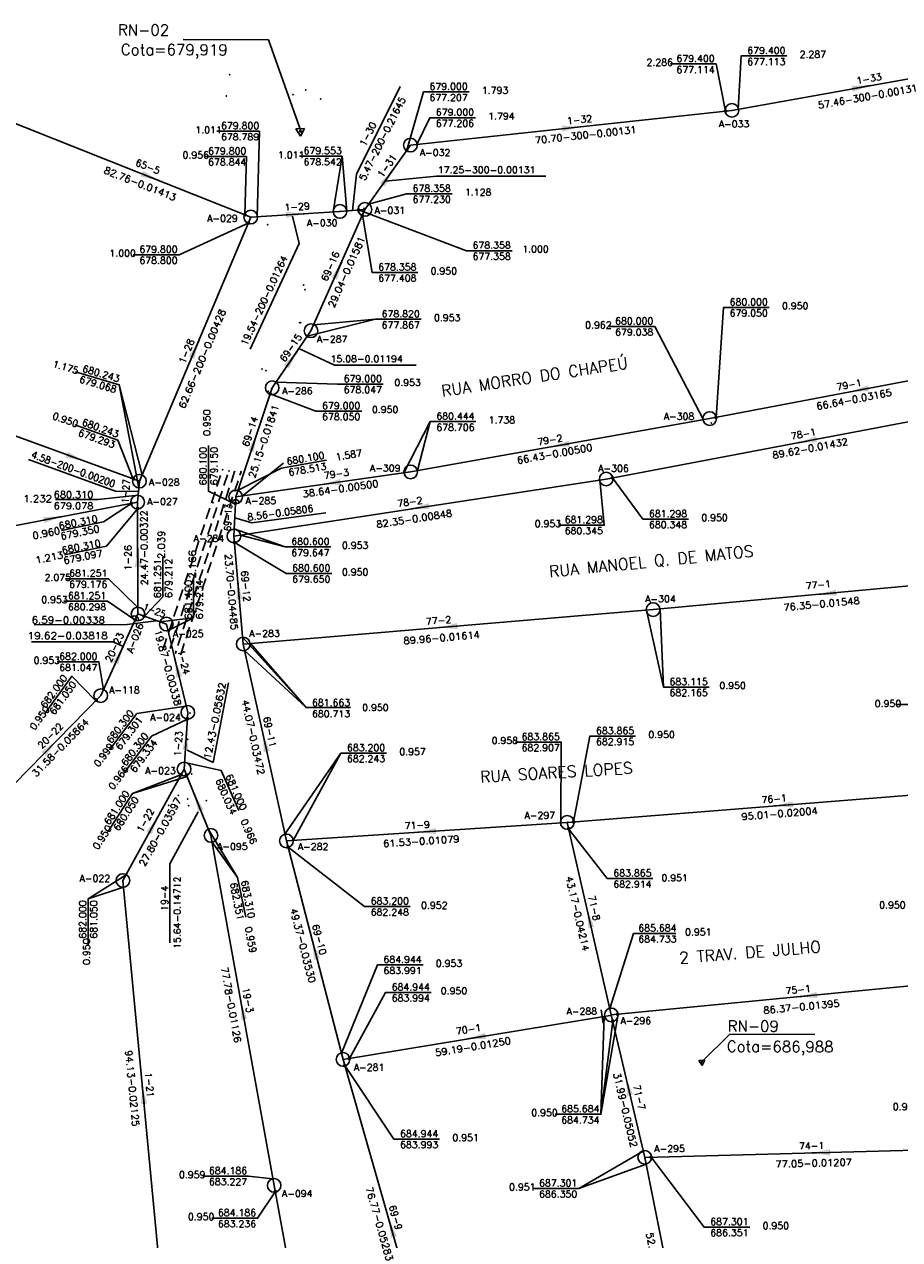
# Model space of a CAD drawing. Extents: x 197221 to 199539, y 8705820 to 8707465.
# Tile 31 of 33: x 198313 to 198505, y 8706814 to 8707080. Entities that reach past the tile are written whole.
import ezdxf
from ezdxf.enums import TextEntityAlignment as Align

# ---------------------------------------------------------------- set-up
doc = ezdxf.new("R2010")
doc.units = 0
doc.header["$LTSCALE"] = 5
doc.header["$MEASUREMENT"] = 0
doc.header["$PDSIZE"] = 0.3
doc.linetypes.add('DASHED', pattern=[0.75, 0.5, -0.25])
doc.layers.get('0').update_dxf_attribs({"linetype": 'CONTINUOUS'})
for name, color, linetype in [('_RN', 3, 'CONTINUOUS'), ('ADUTORA', 5, 'CONTINUOUS'), ('BUEIRO', 7, 'CONTINUOUS'), ('CRISTA', 7, 'CONTINUOUS'), ('ESTACAO', 5, 'CONTINUOUS'), ('LIDER', 21, 'CONTINUOUS'), ('MANILHA', 9, 'DASHED'), ('NUMEROTRECHO', 24, 'CONTINUOUS'), ('NUMPV', 24, 'CONTINUOUS'), ('PE', 7, 'CONTINUOUS'), ('PL', 23, 'CONTINUOUS'), ('PV', 23, 'CONTINUOUS'), ('REDE', 20, 'CONTINUOUS'), ('REDE-ESGOTO-PV', 23, 'CONTINUOUS'), ('RN', 7, 'CONTINUOUS'), ('SETA', 21, 'CONTINUOUS'), ('TEXTOPVS', 24, 'CONTINUOUS'), ('TEXTOTRECHO', 24, 'CONTINUOUS'), ('TXT_NRUA', 3, 'CONTINUOUS'), ('VALETA', 7, 'CONTINUOUS')]:
    doc.layers.add(name, color=color, linetype=linetype)
doc.layers.get('0').freeze()
doc.styles.add('AG2', font='romans.shx', dxfattribs={"height": 3})
doc.styles.add('GEOSIS', font='ROMANS.SHX')
doc.styles.add('ROMANS', font='romans.shx', dxfattribs={"width": 0.85})
doc.styles.get("Standard").update_dxf_attribs({"font": 'romans.shx'})

# ---------------------------------------------------------------- blocks, each defined once
blk = doc.blocks.new('Rn')
for points in [[(-0.75, -0.43), (0, 0.87)], [(0, 0.87), (0.75, -0.43)], [(-0.75, -0.43), (0.75, -0.43)]]:
    blk.add_lwpolyline(points)
blk.add_circle((0, 0), 0.122)
blk = doc.blocks.new('SETA')
blk.add_line((2, 0), (-2, 0))
blk.add_solid([(-2, -0.67), (-2, 0.67), (2, 0)])
blk = doc.blocks.new('PV')
blk.add_circle((0, 0), 1.49)
blk = doc.blocks.new('NODG')
at = {"const_width": 1}
blk.add_lwpolyline([(-0.5, 0, 1), (0.5, 0, 1)], format="xyb", close=True, dxfattribs=at)
blk = doc.blocks.new('PL')
at = {"layer": 'PL'}
blk.add_line((2.01, 1.49), (2.01, -1.49), dxfattribs=at)
blk.add_circle((0, 0), 1.49, dxfattribs=at)
blk = doc.blocks.new('TQ')
at = {"layer": 'REDE-ESGOTO-PV'}
h = blk.add_hatch(color=256, dxfattribs=at)
edge = h.paths.add_edge_path()
edge.add_ellipse((0.02, -1.49), major_axis=(0.618, -0.618), ratio=1, start_angle=62.5846, end_angle=135.5903, ccw=False)
edge.add_ellipse((0, 0), major_axis=(-1.06, -1.06), ratio=1, start_angle=405.5903, end_angle=439.5788, ccw=False)
edge.add_line((0.02, -1.49), (0.01, -0.62))
edge = h.paths.add_edge_path()
edge.add_line((0.01, -0.62), (0.02, -1.49))
edge.add_ellipse((0, 0), major_axis=(-1.06, -1.06), ratio=1, start_angle=371.6019, end_angle=405.5903, ccw=False)
edge.add_ellipse((0.02, -1.49), major_axis=(0.618, -0.618), ratio=1, start_angle=135.5903, end_angle=208.5961, ccw=False)
blk.add_arc((0.02, -1.49), 0.874, 17.5846, 163.5961, dxfattribs=at)

msp = doc.modelspace()

# ---------------------------------------------------------------- linework, layer by layer
at = {"layer": '_RN'}
for p, q in [((198348, 8707076.37, -1132.51), (198366.62, 8707076.29, -1132.51)), ((198467.52, 8706858.88, -1132.51), (198486.14, 8706858.8, -1132.51))]:
    msp.add_line(p, q, dxfattribs=at)
at = {"layer": '_RN', "elevation": -1132.51}
for points in [[(198366.62, 8707076.29), (198373.8, 8707056.14)], [(198467.52, 8706858.88), (198461.44, 8706852.8)]]:
    msp.add_lwpolyline(points, dxfattribs=at)
at = {"layer": 'ADUTORA'}
for p in [(198372.03, 8707064.27, 678.77), (198348.96, 8706910.28, 682.28)]:
    msp.add_point(p, dxfattribs=at)
at = {"layer": 'BUEIRO'}
for p in [(198356.6, 8706982.32, 679.08), (198357.98, 8706982.04, 679.09), (198359.24, 8706981.89, 679.08), (198360.64, 8706981.85, 679.04), (198343.59, 8706943.04, 679.42), (198344.9, 8706942.64, 679.42), (198346.32, 8706942.21, 679.37), (198347.45, 8706941.9, 679.36)]:
    msp.add_point(p, dxfattribs=at)
at = {"layer": 'CRISTA'}
for p in [(198358.13, 8707068.68, 678.04), (198357.44, 8707063.99, 679.8), (198374.77, 8707065.33, 678.01), (198378.04, 8707063.33, 679.74), (198352.94, 8706921.26, 682.54), (198353.03, 8706909.95, 682.97), (198344.79, 8706908.88, 682.51), (198349.18, 8706908.82, 682.66)]:
    msp.add_point(p, dxfattribs=at)
at = {"layer": 'ESTACAO'}
for p in [(198366.45, 8707035.85, 679.84), (198463.51, 8706992.49, 679.7), (198354.53, 8706975.05, 680.38), (198362.5, 8706944.2, 681.74), (198431.97, 8706905.17, 683.87), (198354.07, 8706902.33, 683.31), (198441.61, 8706863.08, 685.68)]:
    msp.add_point(p, dxfattribs=at)
at = {"layer": 'LIDER'}
for p, q in [((198385.89, 8707046.91), (198395.47, 8707066.06)), ((198382.74, 8707050.81), (198380.81, 8707038.68, 679.55)), ((198385.89, 8707046.91), (198385.01, 8707038.97, 678.96)), ((198403.38, 8707046.5), (198392.22, 8707045.38, 678.82)), ((198403.38, 8707046.5), (198427.32, 8707046.5)), ((198373.36, 8707031.77), (198371.93, 8707037.75)), ((198362.67, 8707008.62), (198373.36, 8707031.77)), ((198390.05, 8707015.17, 678.82), (198375.1, 8707011.46)), ((198381.08, 8707005.18), (198373.32, 8707008.82, 678.88)), ((198381.08, 8707005.18), (198398.93, 8707005.18)), ((198334.01, 8707000.87, 680.24), (198338.29, 8706978.3)), ((198402.02, 8706992.8, 680.44), (198399.22, 8706982.08)), ((198314.16, 8706984.51), (198333.16, 8706977.63)), ((198369.91, 8706983.71, 680.1), (198360.86, 8706976.52)), ((198333.16, 8706977.63), (198338.23, 8706977.54, 680.28)), ((198363.02, 8706970.64), (198359.27, 8706971.8, 680.37)), ((198363.02, 8706970.64), (198379.21, 8706972.89)), ((198370.3, 8706965.4, 680.6), (198360.51, 8706967.99)), ((198350.27, 8706949.91, 681.4), (198342.95, 8706949.04)), ((198453.01, 8706934.76, 683.12), (198452.28, 8706951.8)), ((198315.39, 8706948.36), (198335.73, 8706948.41)), ((198335.73, 8706948.41), (198342.1, 8706949.22, 681.33)), ((198314.84, 8706944.67), (198332.75, 8706944.67)), ((198332.68, 8706944.67), (198334.87, 8706943.64)), ((198374.87, 8706930.29, 681.66), (198362.72, 8706944.31)), ((198374.87, 8706930.29, 681.66), (198361.42, 8706942.73)), ((198354.56, 8706918.27), (198357.89, 8706935.68)), ((198354.56, 8706918.27), (198348.87, 8706920.99)), ((198382.47, 8706920.32, 683.2), (198372.06, 8706901.19, 683.2)), ((198336.92, 8706911.52), (198348.83, 8706915.2, 683.31)), ((198345.08, 8706896.13), (198351.27, 8706907.49)), ((198359.88, 8706893.16, 683.31), (198353.53, 8706903.64, 683.31)), ((198327.2, 8706888.43, 684), (198335.51, 8706893.73)), ((198345.08, 8706878.83), (198345.08, 8706896.13)), ((198439.33, 8706841.35, 687.3), (198443.15, 8706863.28, 686.89)), ((198439.33, 8706841.35, 687.3), (198440.03, 8706862.79, 685.68)), ((198434.48, 8706825.13, 687.3), (198449.27, 8706830.45))]:
    msp.add_line(p, q, dxfattribs=at)
for points, elevation in [([(198469.37, 8707061.1), (198470.01, 8707072.75), (198480.01, 8707072.75)], 679.4), ([(198466.6, 8707060.71), (198464.53, 8707071), (198454.53, 8707071)], 679), ([(198396.93, 8707052.12), (198400.52, 8707064.89), (198410.52, 8707064.89)], 679), ([(198399.08, 8707053.42), (198401.91, 8707059.26), (198411.91, 8707059.26)], 679), ([(198364.18, 8707037.61), (198364.68, 8707056.28), (198355.38, 8707056.28)], 681.02), ([(198361.48, 8707038.04), (198361.87, 8707050.76), (198352.57, 8707050.76)], 681.02), ([(198388.55, 8707040.33), (198396.82, 8707042.63), (198406.82, 8707042.63)], 678.36), ([(198386.34, 8707039.08), (198409.94, 8707030.18), (198419.94, 8707030.18)], 679.55), ([(198387.17, 8707037.91), (198389.31, 8707025.41), (198399.31, 8707025.41)], 678.82), ([(198362.24, 8707036.23), (198347.08, 8707029.29), (198337.08, 8707029.29)], 680.24), ([(198464.51, 8706993.73), (198466.15, 8707017.77), (198476.15, 8707017.77)], 682.11), ([(198376.5, 8707013.94), (198390.05, 8707015.17), (198400.05, 8707015.17)], 678.82), ([(198461.75, 8706993.22), (198451.11, 8707013.6), (198441.11, 8707013.6)], 680), ([(198339, 8706981.18), (198334.01, 8707000.87), (198324.42, 8707003.71)], 680.24), ([(198368.34, 8707001.42), (198381.76, 8707001.01), (198391.76, 8707001.01)], 679), ([(198367.01, 8706998.87), (198377.03, 8706995.11), (198387.03, 8706995.11)], 680.1), ([(198337.05, 8706980.23), (198333.73, 8706988.74), (198324.31, 8706992.1)], 683.58), ([(198396.26, 8706981.61), (198402.02, 8706992.8), (198412.02, 8706992.8)], 680.44), ([(198359.42, 8706974.75), (198353.52, 8706977.57), (198353.52, 8706987.57)], 680.6), ([(198360.01, 8706977.79), (198369.5, 8706982.66), (198379.36, 8706984.34)], 680.1), ([(198439.11, 8706980.04), (198440.08, 8706970.15), (198430.08, 8706970.15)], 681.3), ([(198441.87, 8706980.51), (198448.51, 8706971.47), (198458.51, 8706971.47)], 682.58), ([(198338.12, 8706976.69), (198329.43, 8706975.81), (198320.09, 8706975.81)], 680.31), ([(198336.56, 8706974.85), (198330.54, 8706970.88), (198321.38, 8706969.01)], 680.31), ([(198338.1, 8706973.81), (198331.19, 8706965.54), (198322.03, 8706963.68)], 680.31), ([(198359.17, 8706969.33), (198370.3, 8706965.4), (198380.3, 8706965.4)], 680.6), ([(198359.34, 8706966.33), (198370.49, 8706959.59), (198380.49, 8706959.59)], 681.66), ([(198339.55, 8706950.25), (198343.51, 8706954.51), (198343.51, 8706963.17)], 681.4), ([(198338.1, 8706952.14), (198331.68, 8706958.45), (198322.25, 8706958.45)], 681.25), ([(198344.68, 8706947.1), (198350.27, 8706949.91), (198350.27, 8706958.57)], 681.4), ([(198337.42, 8706949.43), (198331.46, 8706953.53), (198321.93, 8706953.53)], 682), ([(198449.28, 8706951.56), (198453.01, 8706934.76), (198463.01, 8706934.76)], 683.12), ([(198361, 8706945.65), (198374.87, 8706930.29), (198384.55, 8706930.29)], 681.66), ([(198330.55, 8706934.17), (198329.55, 8706940.27), (198320.41, 8706940.28)], 682), ([(198328.81, 8706931.86), (198323.66, 8706937.15), (198317.79, 8706929.05)], 683.86), ([(198524.92, 8706912.59), (198513.99, 8706930.93), (198503.99, 8706930.93)], 685.77), ([(198348.61, 8706930.62), (198337.87, 8706929.01), (198331.87, 8706921.01)], 680.3), ([(198348.76, 8706927.64), (198341.07, 8706924.03), (198335.06, 8706916.03)], 680.3), ([(198433.37, 8706905.28), (198436.93, 8706924.04), (198446.93, 8706924.04)], 685.77), ([(198370.22, 8706902.59), (198382.47, 8706920.32), (198392.47, 8706920.32)], 683.2), ([(198430.57, 8706905.07), (198430.66, 8706922.74), (198420.66, 8706922.74)], 683.87), ([(198348.32, 8706918.27), (198356.33, 8706916.5), (198360.19, 8706907.74)], 681), ([(198432.28, 8706903.8), (198440.72, 8706892.89), (198450.72, 8706892.89)], 685.68), ([(198354.36, 8706900.85), (198359.88, 8706893.16), (198361.72, 8706884.45)], 683.31), ([(198370.92, 8706899.78), (198387.66, 8706886.78), (198397.66, 8706886.78)], 684.94), ([(198334.94, 8706891.02), (198327.2, 8706888.43), (198327.2, 8706878.43)], 684), ([(198441.3, 8706864.45), (198446.5, 8706880.87), (198455.75, 8706880.87)], 685.68), ([(198382.6, 8706854.69), (198390.45, 8706874.01), (198400.45, 8706874.01)], 684.94), ([(198384.33, 8706853.57), (198392.25, 8706868), (198402.25, 8706868)], 685.68), ([(198441.93, 8706861.72), (198439.33, 8706841.35), (198429.33, 8706841.35)], 687.3), ([(198383.33, 8706851.99), (198394.08, 8706835.92), (198404.08, 8706835.92)], 689), ([(198448.61, 8706833.31), (198434.48, 8706825.13), (198424.48, 8706825.13)], 687.3), ([(198450.33, 8706831.98), (198461.92, 8706816.67), (198471.92, 8706816.67)], 688.23), ([(198367.55, 8706827.24), (198362.29, 8706827.82), (198352.29, 8706827.82)], 684.19), ([(198368.14, 8706824.41), (198364.25, 8706818.63), (198354.25, 8706818.63)], 688.66)]:
    msp.add_lwpolyline(points, dxfattribs=dict(at, elevation=elevation))
for points in [[(198383.8, 8707038.81), (198382.74, 8707050.81), (198373.44, 8707050.81)], [(198347.24, 8706915.5), (198336.92, 8706911.52), (198331.49, 8706903.13)]]:
    msp.add_lwpolyline(points, dxfattribs=at)
at = {"layer": 'MANILHA'}
for points in [[(198343.59, 8706943.04), (198356.6, 8706982.32)], [(198345.18, 8706943.19), (198357.98, 8706982.04)], [(198359.23, 8706981.89), (198346.32, 8706942.21)], [(198347.45, 8706941.9), (198360.64, 8706981.86)]]:
    msp.add_lwpolyline(points, dxfattribs=at)
at = {"layer": 'PE'}
for p in [(198349.47, 8706929.07, 680.37), (198348.98, 8706923.36, 680.67), (198349.87, 8706915.77, 681.42), (198346.9, 8706911.12, 681.67)]:
    msp.add_point(p, dxfattribs=at)
at = {"layer": 'REDE'}
for p, q in [((198467.99, 8707060.86, 679.4), (198524.55, 8707070.98, 679.4)), ((198285.88, 8707068.1, 681.02), (198362.78, 8707037.52, 679.8)), ((198397.69, 8707053.27, 679), (198467.99, 8707060.86, 679.4)), ((198387.74, 8707039.19, 678.36), (198397.69, 8707053.27, 679)), ((198338.43, 8706979.78, 680.24), (198362.78, 8707037.52, 679.8)), ((198362.78, 8707037.52, 679.8), (198382.28, 8707038.76, 679.55)), ((198375.94, 8707012.66, 678.82), (198387.74, 8707039.19, 678.36)), ((198382.28, 8707038.76, 679.55), (198387.74, 8707039.19, 678.36)), ((198245.46, 8707013.58, 683.58), (198338.43, 8706979.78, 680.24)), ((198367.45, 8707000.2, 679), (198375.94, 8707012.66, 678.82)), ((198528.59, 8707005.95, 682.11), (198463.13, 8706993.47, 680)), ((198359.48, 8706976.34, 680.1), (198367.45, 8707000.2, 679)), ((198528.55, 8706996.9, 682.58), (198440.49, 8706980.25, 681.3)), ((198463.13, 8706993.47, 680), (198397.73, 8706981.8, 680.44)), ((198397.73, 8706981.8, 680.44), (198359.48, 8706976.34, 680.1)), ((198338.02, 8706975.21, 680.31), (198338.43, 8706979.78, 680.24)), ((198440.49, 8706980.25, 681.3), (198359.09, 8706967.79, 680.6)), ((198359.09, 8706967.79, 680.6), (198359.48, 8706976.34, 680.1)), ((198253.66, 8706959.08, 683.81), (198338.02, 8706975.21, 680.31)), ((198338.11, 8706950.74, 681.25), (198338.02, 8706975.21, 680.31)), ((198361.12, 8706944.17, 681.66), (198359.09, 8706967.79, 680.6)), ((198526.79, 8706958.71, 684.3), (198450.76, 8706951.7, 683.12)), ((198329.97, 8706932.89, 682), (198338.11, 8706950.74, 681.25)), ((198344.32, 8706948.54, 681.4), (198338.11, 8706950.74, 681.25)), ((198450.76, 8706951.7, 683.12), (198361.12, 8706944.17, 681.66)), ((198349.01, 8706929.23, 680.3), (198344.32, 8706948.54, 681.4)), ((198370.57, 8706901.13, 683.2), (198361.12, 8706944.17, 681.66)), ((198307.86, 8706910.33, 683.86), (198329.97, 8706932.89, 682)), ((198348.2, 8706916.83, 681), (198349.01, 8706929.23, 680.3)), ((198334.81, 8706892.47, 682), (198348.2, 8706916.83, 681)), ((198354.07, 8706902.33, 683.31), (198348.2, 8706916.83, 681)), ((198526.68, 8706912.7, 685.77), (198431.97, 8706905.17, 683.87)), ((198431.97, 8706905.17, 683.87), (198370.57, 8706901.13, 683.2)), ((198441.61, 8706863.08, 685.68), (198431.97, 8706905.17, 683.87)), ((198367.89, 8706825.79, 684.19), (198354.07, 8706902.33, 683.31)), ((198382.95, 8706853.34, 684.94), (198370.57, 8706901.13, 683.2)), ((198343.7, 8706798.76, 684), (198334.81, 8706892.47, 682)), ((198527.58, 8706871.41, 686.89), (198441.61, 8706863.08, 685.68)), ((198441.35, 8706862.98, 685.68), (198382.95, 8706853.34, 684.94)), ((198448.93, 8706831.94, 687.3), (198441.61, 8706863.08, 685.68)), ((198404.08, 8706779.53, 689), (198382.95, 8706853.34, 684.94)), ((198525.95, 8706834, 688.23), (198448.93, 8706831.94, 687.3)), ((198459.28, 8706780.23, 689.46), (198448.93, 8706831.94, 687.3)), ((198380.77, 8706756.25, 688.66), (198367.89, 8706825.79, 684.19))]:
    msp.add_line(p, q, dxfattribs=at)
at = {"layer": 'RN'}
msp.add_point((198373.8, 8707056.14, 679.96), dxfattribs=at)
at = {"layer": 'VALETA'}
for p in [(198382.28, 8707038.76, 679.55), (198383.61, 8707038.87, 677.27), (198387.55, 8707039.41, 677.04), (198387.74, 8707039.19, 678.36), (198374.31, 8707022.68, 679.54), (198374.64, 8707021.63, 677.37), (198373.46, 8707014.47, 677.48), (198373.72, 8707014.42, 678.61), (198365.26, 8707004.29, 679.52), (198366.14, 8707003.97, 677.81), (198367.37, 8707000.02, 679.02), (198366.62, 8706999.45, 677.84)]:
    msp.add_point(p, dxfattribs=at)

# ---------------------------------------------------------------- block references
at = {"layer": '_RN', "rotation": 183.3561931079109}
for p, xscale, yscale, zscale in [((198373.6, 8707056.3), 1.268264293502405, 1.268264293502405, 1.268264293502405), ((198461.44, 8706852.78), 0.8979219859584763, 0.8979219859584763, 0.8979219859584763)]:
    msp.add_blockref('Rn', p, dxfattribs=dict(at, xscale=xscale, yscale=yscale, zscale=zscale))
at = {"layer": 'LIDER', "xscale": 0.4, "yscale": 0.4, "zscale": 0.4}
for p in [(198466.6, 8707060.71, 679), (198396.88, 8707052.13, 678.36), (198361.48, 8707038.04, 681.02), (198386.34, 8707039.08, 679.55), (198386.34, 8707039.08, 679.55), (198387.17, 8707037.91, 678.82), (198362.24, 8707036.23, 680.24), (198367.01, 8706998.87, 680.1), (198464.51, 8706993.73, 682.11), (198337.12, 8706980.26, 683.58), (198441.87, 8706980.51, 682.58), (198336.65, 8706974.95, 683.81), (198338.03, 8706973.81, 681.25), (198359.42, 8706974.94, 680.6), (198359.21, 8706966.39, 681.66), (198337.53, 8706949.47, 682), (198339.43, 8706950.27, 681.4), (198339.43, 8706950.27, 681.4), (198328.99, 8706931.89, 683.86), (198348.92, 8706927.84, 681), (198347.53, 8706915.6, 682), (198348.73, 8706915.53, 683.31), (198432.28, 8706903.8, 685.68), (198433.37, 8706905.28, 685.77), (198370.92, 8706899.78, 684.94), (198441.93, 8706861.72, 687.3), (198443.01, 8706863.22, 686.89), (198384.33, 8706853.57, 685.68), (198383.33, 8706851.99, 689), (198450.33, 8706831.98, 688.23), (198368.14, 8706824.41, 688.66)]:
    msp.add_blockref('NODG', p, dxfattribs=at)
at = {"layer": 'PL', "rotation": 189.3789265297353}
msp.add_blockref('PL', (198441.61, 8706863.08, 685.68), dxfattribs=at)
at = {"layer": 'PV'}
for name, p, rotation in [('PV', (198467.99, 8707060.86), 91.50892371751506), ('PV', (198397.69, 8707053.27), 99.89264249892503), ('PV', (198382.28, 8707038.76), 102.7045884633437), ('PV', (198387.74, 8707039.19), 5.007352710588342), ('PV', (198362.78, 8707037.52), 5.034031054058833), ('PV', (198375.94, 8707012.66), 42.11424607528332), ('PV', (198367.45, 8707000.2), 53.16651833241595), ('PV', (198463.13, 8706993.47), 272.7865967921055), ('PV', (198338.43, 8706979.78), 5.081732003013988), ('PV', (198397.73, 8706981.8), 279.2602682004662), ('PV', (198440.49, 8706980.25), 275.9117973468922), ('PV', (198338.02, 8706975.21), 5.084085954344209), ('PV', (198359.48, 8706976.34, -0.5), 5.064136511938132), ('TQ', (198359.48, 8706976.34, 680.1), 358.351894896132), ('PV', (198359.09, 8706967.79), 5.064136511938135), ('PV', (198338.11, 8706950.74), 5.09456693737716), ('PV', (198450.76, 8706951.7), 279.6226230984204), ('TQ', (198338.11, 8706950.74, 681.25), 329.8880066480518), ('PV', (198344.32, 8706948.54), 48.91210434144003), ('PV', (198361.12, 8706944.17), 5.071681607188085), ('PV', (198329.97, 8706932.89), 47.40429815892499), ('PV', (198349.01, 8706929.23), 8.102857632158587), ('PV', (198348.2, 8706916.83), 5.098645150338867), ('PV', (198431.97, 8706905.17), 5.002967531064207), ('PV', (198354.07, 8706902.33), 0.07848831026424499), ('PV', (198370.57, 8706901.13), 5.0797126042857), ('PV', (198334.81, 8706892.47), 52.51220736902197), ('PV', (198382.95, 8706853.34), 5.087366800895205), ('PV', (198448.93, 8706831.94), 5.009817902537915), ('PV', (198367.89, 8706825.79), 13.19138705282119)]:
    msp.add_blockref(name, p, dxfattribs=dict(at, rotation=rotation))
at = {"layer": 'SETA'}
for p, rotation in [((198496.27, 8707065.92), 10.14625501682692), ((198432.84, 8707057.07), 6.15863309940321), ((198392.72, 8707046.23), 54.76037302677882), ((198340.84, 8707046.25), 338.3622611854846), ((198372.53, 8707038.14), 3.636186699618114), ((198381.84, 8707025.92), 66.02483003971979), ((198350.61, 8707008.65), 67.14335747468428), ((198371.69, 8707006.43), 55.75186376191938), ((198495.86, 8706999.71), 190.8237013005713), ((198363.46, 8706988.27), 71.53985453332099), ((198484.52, 8706988.57), 190.7316164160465), ((198430.43, 8706987.63), 190.1411519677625), ((198324.42, 8706984.88), 340.0675610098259), ((198380.43, 8706979.33), 188.1465577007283), ((198399.79, 8706974.02), 188.7298604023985), ((198319.5, 8706971.67, 680.31), 10.82722836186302), ((198338.07, 8706962.98), 90.21547215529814), ((198360.1, 8706955.98), 94.9237723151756), ((198488.78, 8706955.21), 185.2968887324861), ((198405.94, 8706947.94), 184.8241808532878), ((198334.04, 8706941.82), 65.48672300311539), ((198346.66, 8706938.89), 103.6618023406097), ((198318.91, 8706921.61), 45.59033676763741), ((198348.61, 8706923.03), 86.29268118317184), ((198365.84, 8706922.65), 102.40318774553), ((198351.14, 8706909.59), 112.0283815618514), ((198479.33, 8706908.95), 184.5496341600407), ((198341.5, 8706904.65), 61.19685190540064), ((198401.27, 8706903.15), 183.78318543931), ((198436.79, 8706884.13), 102.9214457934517), ((198376.76, 8706877.24), 104.5328176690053), ((198484.6, 8706867.25), 185.5538575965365), ((198360.98, 8706864.06), 100.2430651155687), ((198412.15, 8706858.16), 189.4050713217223), ((198445.27, 8706847.51), 103.2251594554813), ((198339.25, 8706845.61), 95.43370309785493), ((198487.44, 8706832.97), 181.5517340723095), ((198393.51, 8706816.43), 105.987956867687)]:
    msp.add_blockref('SETA', p, dxfattribs=dict(at, rotation=rotation))

# ---------------------------------------------------------------- texts
at = {"layer": '_RN', "style": 'AG2'}
for s, p in [('RN-02', (198333.72, 8707077.26, -1132.51)), ('Cota=679,919', (198334.37, 8707072.97, -1132.51)), ('RN-09', (198467.04, 8706859.46, -1132.51)), ('Cota=686,988', (198466.86, 8706855.01, -1132.51))]:
    msp.add_text(s, height=2.4, rotation=359.749, dxfattribs=at).set_placement(p)
at = {"layer": 'NUMEROTRECHO', "style": 'ROMANS'}
for s, rotation, p in [('1-33', 10.1448, (198498.09, 8707067.06)), ('1-32', 6.1578, (198434.74, 8707058.08)), ('1-31', 54.7527, (198393.22, 8707048.33)), ('65-5', 338.3156, (198339.98, 8707047.85)), ('1-29', 3.6357, (198372.96, 8707039.06)), ('69-16', 66.0156, (198380.85, 8707026.46)), ('69-15', 55.744, (198372.16, 8707008.53)), ('1-28', 67.1339, (198349.43, 8707007.92)), ('79-1', 10.7973, (198493.75, 8707000.12)), ('69-14', 71.5298, (198363.34, 8706990.42)), ('79-2', 10.1149, (198428.32, 8706988.07)), ('78-1', 10.7053, (198483.76, 8706989.36)), ('79-3', 8.1206, (198381.6, 8706980.64)), ('78-2', 8.7038, (198397.69, 8706974.51)), ('1-26', 90.2032, (198336.69, 8706963.04)), ('69-12', 274.9109, (198360.93, 8706956.76)), ('77-1', 5.2713, (198486.94, 8706956.38)), ('77-2', 4.7987, (198403.88, 8706948.57)), ('20-23', 65.4775, (198333.66, 8706943.15)), ('1-24', 283.6477, (198347.36, 8706940.04)), ('20-22', 45.5839, (198319.5, 8706923.6)), ('69-11', 282.3892, (198366.2, 8706924.78)), ('1-23', 86.2806, (198347.7, 8706922.34)), ('76-1', 4.5464, (198477.27, 8706909.57)), ('1-22', 61.1883, (198340.41, 8706905.27)), ('71-9', 3.7578, (198399.22, 8706903.82)), ('71-8', 282.9074, (198437.13, 8706886.25)), ('69-10', 284.5186, (198377.03, 8706879.37)), ('19-3', 280.2294, (198361.41, 8706866.17)), ('75-1', 5.5282, (198482.53, 8706867.85)), ('70-1', 9.3789, (198410.5, 8706859.2)), ('1-21', 275.4207, (198339.86, 8706847.68)), ('71-7', 283.2111, (198446.97, 8706844.87)), ('74-1', 1.5267, (198485.42, 8706833.72)), ('69-9', 285.9735, (198393.73, 8706818.58))]:
    msp.add_text(s, height=1.5, rotation=rotation, dxfattribs=at).set_placement(p, align=Align.CENTER)
for s, rotation, width, p, p2 in [('1-27', 86.1371, 0.891321, (198336.03, 8706974.91), (198336.38, 8706980.18)), ('69-13', 87.7306, 0.808371, (198358.42, 8706968.85), (198358.66, 8706974.79)), ('1-25', 338.6771, 0.863696, (198339.04, 8706951.74), (198343.81, 8706949.88))]:
    msp.add_text(s, height=1.5, rotation=rotation, dxfattribs=dict(at, width=width)).set_placement(p, p2, align=Align.FIT)
msp.add_text('19-4', height=1.5, rotation=90, dxfattribs=at).set_placement((198344.71, 8706885.82))
at = {"layer": 'NUMPV', "style": 'ROMANS'}
for s, p in [('A-033', (198468.45, 8707057.15)), ('A-032', (198403.09, 8707050.89)), ('A-031', (198393.17, 8707038.27)), ('A-029', (198356.58, 8707036.52)), ('A-030', (198378.39, 8707035.51)), ('A-287', (198380.57, 8707010.09)), ('A-286', (198372.97, 8706998.78)), ('A-308', (198456.42, 8706993.21)), ('A-309', (198392.17, 8706981.88)), ('A-306', (198442.09, 8706981.85)), ('A-028', (198343.86, 8706978.81)), ('A-027', (198343.46, 8706974.58)), ('A-285', (198364.99, 8706974.79)), ('A-284', (198353.63, 8706966.51)), ('A-304', (198452.36, 8706953.3)), ('A-025', (198349.1, 8706945.69)), ('A-283', (198365.78, 8706945.73)), ('A-118', (198335.15, 8706933.39)), ('A-024', (198344.13, 8706927.4)), ('A-023', (198343.03, 8706915.74)), ('A-297', (198425.99, 8706905.96)), ('A-095', (198358.74, 8706899.16)), ('A-282', (198376.41, 8706899.14)), ('A-022', (198328.68, 8706892.19)), ('A-288', (198435.17, 8706863.14, -1.2)), ('A-296', (198446.97, 8706861.09)), ('A-281', (198388.64, 8706850.85)), ('A-295', (198454.36, 8706833.11, -687.3)), ('A-094', (198372.94, 8706823.28))]:
    msp.add_text(s, height=1.5, dxfattribs=at).set_placement(p, align=Align.CENTER)
at = {"layer": 'NUMPV', "style": 'ROMANS', "width": 0.931815}
msp.add_text('A-026', height=1.5, rotation=69.0731, dxfattribs=at).set_placement((198336.95, 8706942.09, 682), (198339.36, 8706948.37, 682), align=Align.FIT)
at = {"layer": 'TEXTOPVS', "style": 'ROMANS'}
for s, p in [(' 679.400', (198475.01, 8707072.75)), ('   2.286', (198450.53, 8707070.14)), (' 679.400', (198459.53, 8707071)), (' 677.113', (198475.01, 8707070.32)), ('   2.287', (198484.01, 8707071.9)), (' 677.114', (198459.53, 8707068.57)), (' 679.000', (198405.52, 8707064.89)), (' 677.207', (198405.52, 8707062.46)), ('   1.793', (198414.52, 8707064.04)), (' 679.000', (198406.91, 8707059.26)), (' 679.800', (198359.93, 8707056.3)), (' 677.206', (198406.91, 8707056.83)), ('   1.794', (198415.91, 8707058.4)), ('   1.011', (198351.88, 8707055.39)), (' 678.789', (198359.93, 8707053.87)), ('   0.956', (198349.07, 8707049.88)), (' 679.800', (198357.11, 8707050.78)), (' 678.844', (198357.11, 8707048.36)), ('   1.011', (198369.94, 8707049.92, -681.02)), (' 679.553', (198377.98, 8707050.83, -681.02)), (' 678.542', (198377.98, 8707048.4, -681.02)), (' 678.358', (198401.82, 8707042.63)), ('   1.128', (198410.82, 8707041.77)), (' 677.230', (198401.82, 8707040.2)), (' 678.358', (198414.94, 8707030.18)), ('   1.000', (198333.08, 8707028.43)), (' 679.800', (198342.08, 8707029.29)), (' 677.358', (198414.94, 8707027.75)), ('   1.000', (198423.36, 8707029.32)), (' 678.800', (198342.08, 8707026.86)), (' 678.358', (198394.31, 8707025.41)), ('   0.950', (198403.31, 8707024.55)), (' 677.408', (198394.31, 8707022.98)), (' 680.000', (198471.15, 8707017.77)), ('   0.950', (198480.15, 8707016.92)), (' 678.820', (198395.05, 8707015.17)), ('   0.953', (198404.05, 8707014.31)), (' 679.050', (198471.15, 8707015.34)), (' 677.867', (198395.05, 8707012.74)), ('   0.962', (198437.11, 8707012.74)), (' 680.000', (198446.11, 8707013.6)), (' 679.038', (198446.11, 8707011.17)), (' 679.000', (198386.76, 8707001.01)), (' 678.047', (198386.76, 8706998.58)), ('   0.953', (198395.39, 8707000.15)), (' 679.000', (198382.03, 8706995.11)), (' 678.050', (198382.03, 8706992.68)), ('   0.950', (198390.48, 8706994.25)), (' 680.444', (198407.02, 8706992.8)), (' 678.706', (198407.02, 8706990.37)), ('   1.738', (198416.02, 8706991.94)), (' 681.298', (198453.51, 8706971.47)), ('   0.953', (198426.08, 8706969.3)), (' 681.298', (198435.08, 8706970.15)), (' 680.348', (198453.51, 8706969.05)), ('   0.950', (198462.51, 8706970.62)), (' 680.345', (198435.08, 8706967.73)), (' 680.600', (198375.3, 8706965.4)), ('   0.953', (198383.92, 8706964.54)), (' 679.647', (198375.3, 8706962.97)), (' 681.251', (198326.73, 8706958.47)), (' 680.600', (198375.49, 8706959.59)), ('   0.950', (198383.92, 8706958.73)), ('   2.075', (198318.9, 8706957.53)), (' 679.176', (198326.73, 8706956.04)), (' 679.650', (198375.49, 8706957.16)), ('   0.953', (198318.17, 8706952.67)), (' 681.251', (198326.46, 8706953.53)), (' 680.298', (198326.46, 8706951.1)), ('   0.953', (198316.5, 8706939.41)), (' 682.000', (198324.55, 8706940.27)), (' 681.047', (198324.55, 8706937.84)), (' 683.115', (198458.01, 8706934.76)), (' 682.165', (198458.01, 8706932.33)), ('   0.950', (198466.46, 8706933.9)), (' 681.663', (198379.82, 8706930.15)), ('   0.950', (198388.35, 8706929.09)), ('   0.950', (198500.44, 8706929.96)), (' 680.713', (198379.82, 8706927.72)), (' 683.865', (198441.93, 8706924.04)), ('   0.958', (198416.66, 8706921.88)), (' 683.865', (198425.66, 8706922.74)), (' 682.915', (198441.93, 8706921.61)), ('   0.950', (198450.93, 8706923.18)), (' 683.200', (198387.47, 8706920.32)), ('   0.957', (198396.47, 8706919.46)), (' 682.907', (198425.66, 8706920.31)), (' 682.243', (198387.47, 8706917.89)), (' 683.865', (198445.72, 8706892.89)), ('   0.951', (198453.8, 8706891.85)), (' 682.914', (198445.72, 8706890.47)), (' 683.200', (198392.66, 8706886.78)), (' 682.248', (198392.66, 8706884.35)), ('   0.952', (198401.23, 8706885.82)), ('   0.950', (198501.41, 8706885.93)), (' 685.684', (198451.18, 8706880.87)), (' 684.733', (198451.18, 8706878.45)), ('   0.951', (198458.96, 8706880.02)), (' 684.944', (198395.45, 8706874.01)), ('   0.953', (198404.45, 8706873.15)), (' 683.991', (198395.45, 8706871.58)), (' 684.944', (198397.25, 8706868)), (' 683.994', (198397.25, 8706865.57)), ('   0.950', (198405.54, 8706867.14)), (' 685.684', (198434.33, 8706841.35)), ('   0.950', (198504.39, 8706841.81)), ('   0.950', (198425.33, 8706840.49)), (' 684.734', (198434.33, 8706838.92)), (' 684.944', (198399.08, 8706835.92)), (' 683.993', (198399.08, 8706833.49)), ('   0.951', (198408.08, 8706835.06)), (' 684.186', (198357.29, 8706827.82)), ('   0.959', (198348.29, 8706826.97)), (' 683.227', (198357.29, 8706825.4)), (' 687.301', (198429.48, 8706825.13)), ('   0.951', (198420.48, 8706824.27)), (' 686.350', (198429.48, 8706822.7)), ('   0.950', (198350.25, 8706817.78)), (' 684.186', (198359.25, 8706818.63)), (' 683.236', (198359.25, 8706816.2)), (' 687.301', (198466.92, 8706816.67)), ('   0.950', (198475.92, 8706815.81)), (' 686.351', (198466.92, 8706814.24, 0.93))]:
    msp.add_text(s, height=1.5, dxfattribs=at).set_placement(p, align=Align.BOTTOM_CENTER)
for s, rotation, p in [('   1.175', 343.5083, (198320.34, 8707004.02)), (' 679.068', 343.5083, (198328.53, 8706999.96)), (' 680.243', 343.5083, (198329.21, 8707002.29)), ('   0.950', 340.3757, (198320.26, 8706992.63)), (' 680.243', 340.3757, (198329.02, 8706990.42)), ('   0.950', 90, (198354.37, 8706990.89)), (' 679.293', 340.3757, (198328.21, 8706988.13)), (' 680.100', 90, (198353.52, 8706982.57)), (' 679.150', 90, (198355.94, 8706982.57)), (' 680.100', 9.6663, (198374.43, 8706983.5)), ('   1.587', 9.6663, (198382.75, 8706984.05)), (' 678.513', 9.6663, (198374.84, 8706981.1)), (' 682.000', 54.1083, (198320.39, 8706932.69)), (' 681.050', 54.1083, (198322.36, 8706931.27)), ('   0.950', 54.1083, (198316.61, 8706925.96)), (' 680.300', 53.1103, (198334.87, 8706925.01)), (' 679.301', 53.1103, (198336.81, 8706923.55)), (' 680.300', 53.1103, (198338.06, 8706920.03)), ('   0.999', 53.1103, (198330.59, 8706917.89)), (' 679.334', 53.1103, (198340.01, 8706918.57)), ('   0.966', 53.1103, (198333.79, 8706912.9)), (' 681.000', 293.7767, (198358.29, 8706911.77)), (' 680.034', 293.7767, (198356.07, 8706910.79)), (' 681.000', 57.0636, (198334.2, 8706907.33, -682)), (' 680.050', 57.0636, (198336.24, 8706906.01, -682)), ('   0.966', 293.7767, (198360.59, 8706904.22)), ('   0.950', 57.0636, (198330.39, 8706899.86, -682)), (' 682.351', 280.9983, (198358.51, 8706888.17, -683)), (' 683.310', 280.9983, (198360.89, 8706888.64, -683)), (' 682.000', 90, (198327.2, 8706883.43)), (' 681.050', 90, (198329.63, 8706883.43)), ('   0.959', 280.9983, (198361.28, 8706880.91, -683)), ('   0.950', 90, (198328.06, 8706875.23))]:
    msp.add_text(s, height=1.5, rotation=rotation, dxfattribs=at).set_placement(p, align=Align.BOTTOM_CENTER)
for s, width, p, p2 in [('   1.232', 0.930026, (198309.36, 8706975.21), (198319.32, 8706975.21)), (' 680.310', 0.919794, (198318.63, 8706976.07), (198328.35, 8706976.07)), (' 679.078', 0.919794, (198318.63, 8706973.64), (198328.35, 8706973.64))]:
    msp.add_text(s, height=1.5, dxfattribs=dict(at, width=width)).set_placement(p, p2, align=Align.FIT)
for s, rotation, width, p, p2 in [(' 680.310', 11.5213, 0.919794, (198319.9, 8706968.97), (198329.43, 8706970.91)), ('   0.960', 11.5213, 0.901624, (198311.74, 8706966.37), (198321.2, 8706968.3)), (' 679.350', 11.5213, 0.919794, (198320.29, 8706966.76), (198329.82, 8706968.71)), ('   2.039', 90, 0.924159, (198343.98, 8706959.17), (198343.98, 8706969)), (' 680.310', 11.5213, 0.919794, (198320.55, 8706963.64), (198330.08, 8706965.58)), ('   1.213', 11.5213, 0.901624, (198312.39, 8706961.04), (198321.85, 8706962.97)), (' 679.097', 11.5213, 0.919794, (198320.94, 8706961.43), (198330.46, 8706963.37)), (' 681.251', 90, 0.950641, (198343.12, 8706953.14), (198343.12, 8706962.78)), (' 679.212', 90, 0.920307, (198345.55, 8706953.14), (198345.55, 8706962.87)), ('   2.166', 90, 0.917998, (198350.73, 8706954.89), (198350.73, 8706964.72)), (' 681.400', 90, 0.912102, (198349.88, 8706948.53), (198349.88, 8706958.18)), (' 679.234', 90, 0.914131, (198352.3, 8706948.53), (198352.3, 8706958.26))]:
    msp.add_text(s, height=1.5, rotation=rotation, dxfattribs=dict(at, width=width)).set_placement(p, p2, align=Align.FIT)
at = {"layer": 'TEXTOTRECHO'}
for s, rotation, width, p, p2 in [('57.46-300-0.00131', 10.1435, 0.954519, (198486.95, 8707061.2), (198508.63, 8707065.08)), ('70.70-300-0.00131', 6.1591, 0.965273, (198425.01, 8707053.55), (198447.16, 8707055.94)), ('82.76-0.01413   ', 338.3167, 0.906207, (198330.52, 8707047.2), (198349.11, 8707039.81)), ('29.04-0.01581   ', 66.0137, 0.906107, (198381, 8707017.58), (198389.13, 8707035.85)), ('62.66-200-0.00428', 67.1346, 0.991925, (198348.32, 8706995.51), (198357.38, 8707016.99)), ('66.64-0.03165   ', 10.7953, 0.906146, (198486.6, 8706995.36), (198506.25, 8706999.1)), ('25.15-0.01841   ', 71.5279, 0.90617, (198363.67, 8706980.35), (198370.01, 8706999.32)), ('89.62-0.01432   ', 10.7048, 0.906152, (198477.01, 8706984.66), (198496.66, 8706988.38)), ('66.43-0.00500   ', 10.1137, 0.906139, (198421.11, 8706983.54), (198440.8, 8706987.06)), ('38.64-0.00500   ', 8.1208, 0.906083, (198374.22, 8706976.2), (198394.02, 8706979.02)), ('24.47-0.00322   ', 90.4883, 0.890152, (198340.28, 8706957), (198340.12, 8706976.64)), ('82.35-0.00848   ', 8.705, 0.906167, (198390.36, 8706969.54), (198410.13, 8706972.57)), ('23.70-0.04485   ', 274.9102, 0.906212, (198357.07, 8706963.82), (198358.78, 8706943.89)), ('76.35-0.01548   ', 5.273, 0.906132, (198479.32, 8706951.41), (198499.24, 8706953.25)), ('89.96-0.01614   ', 4.7984, 0.906153, (198396.23, 8706944.11), (198416.16, 8706945.78)), ('44.07-0.03472   ', 282.3871, 0.906083, (198360.77, 8706931.78), (198365.06, 8706912.24)), ('31.58-0.05864   ', 45.5834, 0.906187, (198315.81, 8706915), (198329.81, 8706929.28)), ('27.80-0.03597   ', 61.1895, 0.906027, (198339.6, 8706895.39), (198349.24, 8706912.92)), ('95.01-0.02004   ', 4.5483, 0.906148, (198470.12, 8706905.67), (198490.06, 8706907.26)), ('61.53-0.01079   ', 3.7582, 0.906195, (198391.75, 8706899.76), (198411.71, 8706901.07)), ('43.17-0.04214   ', 282.9085, 0.906169, (198431.64, 8706893.2), (198436.1, 8706873.71)), ('49.37-0.03530   ', 284.5184, 0.90618, (198371.35, 8706886.16), (198376.36, 8706866.8)), ('77.78-0.01126   ', 280.2272, 0.906138, (198356.25, 8706873.37), (198359.8, 8706853.68)), ('86.37-0.01395   ', 5.5262, 0.906147, (198474.93, 8706863.3), (198494.84, 8706865.22)), ('59.19-0.01250   ', 9.3808, 0.90617, (198403.23, 8706854.03), (198422.96, 8706857.29)), ('94.13-0.02125   ', 275.4196, 0.906167, (198335.32, 8706855.29), (198337.21, 8706835.38)), ('31.99-0.05052   ', 283.2094, 0.90611, (198442.04, 8706850.27), (198446.61, 8706830.8)), ('77.05-0.01207   ', 1.527, 0.906199, (198477.52, 8706829.7), (198497.52, 8706830.24)), ('76.77-0.05283   ', 285.9737, 0.90616, (198387.88, 8706825.22), (198393.38, 8706805.99)), ('52.74-0.04096   ', 281.32, 0.906199, (198449.2, 8706815.3), (198453.12, 8706795.69))]:
    msp.add_text(s, height=1.5, rotation=rotation, dxfattribs=dict(at, width=width)).set_placement(p, p2, align=Align.FIT)
at = {"layer": 'TEXTOTRECHO', "style": 'ROMANS'}
for s, rotation, p in [('5.47-200-0.21645', 63.4195, (198387.73, 8707045.36)), ('1-30', 63.4195, (198387.85, 8707052.86)), ('19.54-200-0.01264', 65.2101, (198361.92, 8707009.29)), ('  8.56-0.05806  ', 7.9218, (198360.11, 8706970.84)), ('  15.64-0.14712  ', 90, (198347.44, 8706875.46))]:
    msp.add_text(s, height=1.5, rotation=rotation, dxfattribs=at).set_placement(p)
for s, p in [('17.25-300-0.00131', (198403.68, 8707047.1)), ('  15.08-0.01194  ', (198378.15, 8707005.78))]:
    msp.add_text(s, height=1.5, dxfattribs=at).set_placement(p)
for s, rotation, width, p, p2 in [('4.58-200-0.00200', 340.0922, 0.875692, (198314.65, 8706984.97), (198332.82, 8706978.39)), ('  6.59-0.00338  ', 359.7432, 0.930808, (198312.55, 8706948.71), (198333.16, 8706948.62)), ('  19.62-0.03818  ', 359.9364, 0.936437, (198311.71, 8706945.27), (198333.78, 8706945.24)), ('  19.87-0.00338  ', 285.3558, 0.918812, (198341.06, 8706949.23), (198346.8, 8706928.35)), ('  12.43-0.05632  ', 78.657, 0.912142, (198353.55, 8706916.7), (198357.78, 8706937.78))]:
    msp.add_text(s, height=1.5, rotation=rotation, dxfattribs=dict(at, width=width)).set_placement(p, p2, align=Align.FIT)
at = {"layer": 'TXT_NRUA', "style": 'GEOSIS'}
for s, rotation, p in [('RUA MORRO DO CHAPEÚ', 8.6378, (198404.74, 8706997.52)), ('RUA MANOEL Q. DE MATOS', 5.8076, (198428.22, 8706958.02)), ('RUA SOARES LOPES', 3.4663, (198413.04, 8706913.12)), ('2 TRAV. DE JULHO', 4.673, (198456.62, 8706873.53, -686.29))]:
    msp.add_text(s, height=2.5, rotation=rotation, dxfattribs=at).set_placement(p, align=Align.BOTTOM_LEFT)

doc.saveas('drawing.dxf')
